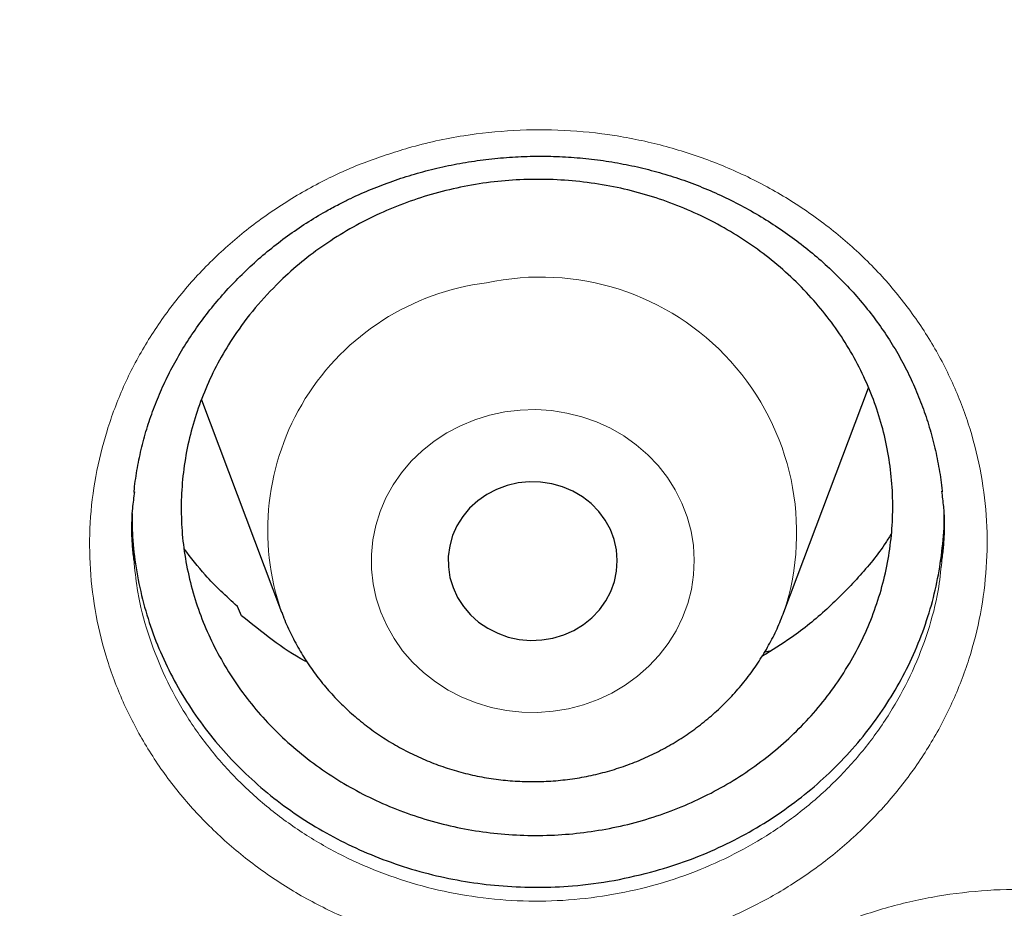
# Model space of a CAD drawing. Header units: millimetres. Extents: x 8 to 976, y 12 to 975.
# Tile 65 of 256: x 368.33 to 372.99, y 805.8 to 810.01. Entities that reach past the tile are written whole.
import ezdxf

# ---------------------------------------------------------------- set-up
doc = ezdxf.new("R2010")
doc.units = ezdxf.units.MM

msp = doc.modelspace()

# ---------------------------------------------------------------- linework, layer by layer
at = {"color": 7, "linetype": 'Continuous', "lineweight": 30}
for p, q in [((371.9483, 807.2034), (372.3475, 808.2646)), ((369.194, 808.2084), (369.5721, 807.2034)), ((369.383, 807.1865), (369.3634, 807.23)), ((371.8574, 807.0155), (371.8897, 807.0223))]:
    msp.add_line(p, q, dxfattribs=at)
at = {"color": 252, "linetype": 'Continuous', "lineweight": 0, "flags": 128}
msp.add_lwpolyline([(370.6276, 808.1505), (370.5556, 808.1352), (370.4856, 808.1134), (370.4181, 808.0854), (370.3538, 808.0515), (370.2933, 808.0118), (370.2372, 807.9669), (370.1859, 807.9171), (370.14, 807.8629), (370.0999, 807.8048), (370.066, 807.7433), (370.0385, 807.6791), (370.0178, 807.6126), (370.004, 807.5446), (369.9973, 807.4757), (369.9977, 807.4064), (370.0052, 807.3376), (370.0197, 807.2697), (370.0412, 807.2035), (370.0694, 807.1395), (370.1041, 807.0784), (370.1448, 807.0207), (370.1913, 806.9669), (370.2432, 806.9176), (370.2998, 806.8733), (370.3608, 806.8343), (370.4254, 806.801), (370.4933, 806.7736), (370.5636, 806.7526), (370.6357, 806.738), (370.709, 806.7301), (370.7828, 806.7288), (370.8563, 806.7341), (370.929, 806.7462), (371.0001, 806.7647), (371.0689, 806.7896), (371.1349, 806.8206), (371.1974, 806.8575), (371.2558, 806.8998), (371.3095, 806.9472), (371.3582, 806.9993), (371.4012, 807.0555), (371.4383, 807.1154), (371.469, 807.1783), (371.4931, 807.2437), (371.5104, 807.311), (371.5207, 807.3796), (371.5238, 807.4487), (371.5199, 807.5179), (371.5088, 807.5863), (371.4908, 807.6535), (371.4659, 807.7186), (371.4345, 807.7812), (371.3967, 807.8407), (371.353, 807.8965), (371.3038, 807.9481), (371.2495, 807.995), (371.1906, 808.0367), (371.1277, 808.0729), (371.0614, 808.1033), (370.9923, 808.1275), (370.921, 808.1453), (370.8482, 808.1566), (370.7746, 808.1612), (370.7008, 808.1592), (370.6276, 808.1505)], dxfattribs=at)
at = {"color": 7, "linetype": 'Continuous', "lineweight": 30, "flags": 128}
msp.add_lwpolyline([(370.6907, 807.8145), (370.6389, 807.8025), (370.5891, 807.7841), (370.5425, 807.7597), (370.4997, 807.7297), (370.4616, 807.6945), (370.4288, 807.655), (370.4019, 807.6117), (370.3814, 807.5654), (370.3676, 807.5169), (370.3609, 807.4672), (370.3613, 807.417), (370.3688, 807.3674), (370.3833, 807.3192), (370.4045, 807.2732), (370.4321, 807.2302), (370.4655, 807.1911), (370.5042, 807.1565), (370.5475, 807.1271), (370.5945, 807.1033), (370.6445, 807.0856), (370.6966, 807.0744), (370.7498, 807.0697), (370.8032, 807.0718), (370.8558, 807.0805), (370.9067, 807.0957), (370.955, 807.1171), (370.9999, 807.1444), (371.0404, 807.1771), (371.076, 807.2145), (371.1059, 807.2561), (371.1296, 807.301), (371.1468, 807.3484), (371.157, 807.3976), (371.1602, 807.4477), (371.1562, 807.4977), (371.1452, 807.5467), (371.1273, 807.594), (371.1028, 807.6385), (371.0723, 807.6797), (371.0361, 807.7166), (370.9951, 807.7487), (370.9498, 807.7753), (370.9012, 807.7961), (370.85, 807.8106), (370.7973, 807.8186), (370.7439, 807.8199), (370.6907, 807.8145)], dxfattribs=at)
at = {"color": 252, "linetype": 'Continuous', "lineweight": 0}
for centre, radius, start, end in [((370.7987, 807.5792), 1.2094, 341.9171, 102.2825), ((370.6861, 807.5906), 1.1793, 97.0453, 199.2168)]:
    msp.add_arc(centre, radius, start, end, dxfattribs=at)
for points, knots in [([(368.442, 852.2785), (367.9454, 852.2726), (366.9523, 852.2607), (365.4654, 852.1651), (363.9843, 852.0126), (362.5119, 851.798), (361.0596, 851.5248), (359.63, 851.1944), (358.2254, 850.8088), (356.8399, 850.3666), (355.4678, 849.8656), (354.1121, 849.3058), (352.776, 848.6868), (351.4703, 848.0133), (350.1973, 847.2866), (348.967, 846.5127), (347.781, 845.6942), (346.6407, 844.8336), (345.541, 843.9276), (344.4776, 842.9722), (343.4535, 841.9682), (342.4717, 840.9166), (341.54, 839.8256), (340.6604, 838.6972), (339.8394, 837.5405), (339.0775, 836.3585), (338.375, 835.154), (337.7285, 833.9221), (337.1359, 832.6577), (336.5993, 831.3624), (336.121, 830.0383), (335.7053, 828.6958), (335.3529, 827.3375), (335.0662, 825.9741), (334.8444, 824.6085), (334.6867, 823.2435), (334.5919, 821.8733), (334.5601, 820.4923), (334.5927, 819.103), (334.691, 817.708), (334.8545, 816.3185), (335.083, 814.937), (335.3742, 813.5744), (335.7263, 812.2332), (336.1374, 810.9154), (336.6087, 809.6156), (337.1426, 808.3282), (337.7394, 807.0564), (338.3992, 805.8028), (339.117, 804.5778), (339.8916, 803.3835), (340.7165, 802.2292), (341.5889, 801.1165), (342.5062, 800.0466), (343.4718, 799.0149), (344.4902, 798.0173), (345.5603, 797.0565), (346.6812, 796.1353), (347.8441, 795.2612), (349.0468, 794.4359), (350.2797, 793.6657), (351.5396, 792.9509), (352.8234, 792.2918), (354.1364, 791.6853), (355.4842, 791.1293), (356.8648, 790.6258), (358.276, 790.1771), (359.707, 789.7871), (361.1548, 789.4565), (362.608, 789.1875), (364.0635, 788.9795), (365.5185, 788.8315), (366.9789, 788.7426), (368.4509, 788.7127), (369.9317, 788.7433), (371.4186, 788.8354), (372.8997, 788.9889), (374.3721, 789.2032), (375.8245, 789.4765), (377.2541, 789.8069), (378.6586, 790.1925), (380.0441, 790.6347), (381.4162, 791.1356), (382.7719, 791.6955), (384.108, 792.3145), (385.4138, 792.988), (386.6867, 793.7147), (387.917, 794.4886), (389.103, 795.3071), (390.2434, 796.1677), (391.343, 797.0736), (392.4064, 798.0291), (393.4305, 799.0331), (394.4124, 800.0847), (395.344, 801.1757), (396.2237, 802.3041), (397.0447, 803.4608), (397.8065, 804.6428), (398.509, 805.8473), (399.1555, 807.0791), (399.7481, 808.3436), (400.2848, 809.6389), (400.763, 810.9629), (401.1787, 812.3054), (401.5311, 813.6638), (401.8178, 815.0272), (402.0396, 816.3928), (402.1973, 817.7578), (402.2921, 819.1279), (402.3239, 820.509), (402.2913, 821.8983), (402.1931, 823.2933), (402.0295, 824.6828), (401.8011, 826.0643), (401.5098, 827.4268), (401.1577, 828.7681), (400.7466, 830.0858), (400.2753, 831.3857), (399.7414, 832.673), (399.1446, 833.9449), (398.4848, 835.1984), (397.767, 836.4235), (396.9924, 837.6178), (396.1675, 838.772), (395.2951, 839.8848), (394.3778, 840.9546), (393.4122, 841.9863), (392.3938, 842.984), (391.3237, 843.9448), (390.2028, 844.866), (389.0399, 845.7401), (387.8372, 846.5653), (386.6043, 847.3356), (385.3444, 848.0504), (384.0606, 848.7095), (382.7476, 849.316), (381.3998, 849.872), (380.0192, 850.3755), (378.608, 850.8241), (377.177, 851.2142), (375.7292, 851.5448), (374.276, 851.8137), (372.8205, 852.022), (371.3655, 852.1691), (369.9051, 852.2614), (368.9297, 852.2728), (368.442, 852.2785)], [0, 0, 0, 0, 0.007, 0.014, 0.021, 0.028, 0.035, 0.041875, 0.04875, 0.055625, 0.0625, 0.0695, 0.0765, 0.0835, 0.0905, 0.0975, 0.104375, 0.11125, 0.118125, 0.125, 0.132, 0.139, 0.146, 0.153, 0.16, 0.166875, 0.17375, 0.180625, 0.1875, 0.1945, 0.2015, 0.2085, 0.2155, 0.2225, 0.229375, 0.23625, 0.243125, 0.25, 0.257, 0.264, 0.271, 0.278, 0.285, 0.291875, 0.29875, 0.305625, 0.3125, 0.3195, 0.3265, 0.3335, 0.3405, 0.3475, 0.354375, 0.36125, 0.368125, 0.375, 0.382, 0.389, 0.396, 0.403, 0.41, 0.416875, 0.42375, 0.430625, 0.4375, 0.4445, 0.4515, 0.4585, 0.4655, 0.4725, 0.479375, 0.48625, 0.493125, 0.5, 0.507, 0.514, 0.521, 0.528, 0.535, 0.541875, 0.54875, 0.555625, 0.5625, 0.5695, 0.5765, 0.5835, 0.5905, 0.5975, 0.604375, 0.61125, 0.618125, 0.625, 0.632, 0.639, 0.646, 0.653, 0.66, 0.666875, 0.67375, 0.680625, 0.6875, 0.6945, 0.7015, 0.7085, 0.7155, 0.7225, 0.729375, 0.73625, 0.743125, 0.75, 0.757, 0.764, 0.771, 0.778, 0.785, 0.791875, 0.79875, 0.805625, 0.8125, 0.8195, 0.8265, 0.8335, 0.8405, 0.8475, 0.854375, 0.86125, 0.868125, 0.875, 0.882, 0.889, 0.896, 0.903, 0.91, 0.916875, 0.92375, 0.930625, 0.9375, 0.9445, 0.9515, 0.9585, 0.9655, 0.9725, 0.979375, 0.98625, 0.993125, 1, 1, 1, 1]), ([(370.1727, 809.3998), (370.2158, 809.4112), (370.302, 809.4338), (370.4677, 809.4645), (370.6705, 809.4859), (370.909, 809.4863), (371.1461, 809.4623), (371.3786, 809.4133), (371.6038, 809.341), (371.819, 809.246), (372.021, 809.1286), (372.2078, 808.9911), (372.3767, 808.8354), (372.525, 808.6627), (372.6516, 808.476), (372.7548, 808.2774), (372.8326, 808.0691), (372.8849, 807.854), (372.9109, 807.6348), (372.9095, 807.4143), (372.8816, 807.1953), (372.8275, 806.9802), (372.7469, 806.7722), (372.6418, 806.5735), (372.5134, 806.387), (372.3629, 806.2154), (372.1932, 806.0602), (372.009, 805.9257), (371.8136, 805.8133), (371.6068, 805.72), (371.3859, 805.6471), (371.1535, 805.5963), (370.9166, 805.5696), (370.6781, 805.5681), (370.441, 805.5909), (370.208, 805.6379), (369.9823, 805.7092), (369.7666, 805.8032), (369.5636, 805.9188), (369.3764, 806.0551), (369.2068, 806.2098), (369.0568, 806.3809), (368.929, 806.567), (368.8245, 806.7651), (368.7445, 806.9728), (368.6911, 807.1875), (368.6637, 807.4063), (368.6627, 807.6269), (368.6893, 807.8466), (368.7425, 808.0624), (368.8211, 808.2714), (368.925, 808.4706), (369.0523, 808.6578), (369.2011, 808.8308), (369.3703, 808.9868), (369.557, 809.1246), (369.755, 809.2397), (369.9605, 809.3335), (370.102, 809.3777), (370.1727, 809.3998)], [0, 0, 0, 0, 0.0100748, 0.0201497, 0.037989, 0.0558843, 0.073722, 0.0915693, 0.1094723, 0.1273179, 0.145218, 0.1631741, 0.1810735, 0.1989576, 0.2168991, 0.2347827, 0.2526714, 0.2706168, 0.2885048, 0.3063881, 0.3243277, 0.3422095, 0.3601138, 0.3780738, 0.395977, 0.4138303, 0.4317383, 0.4495887, 0.4664913, 0.4833942, 0.501235, 0.5191331, 0.5369746, 0.5548095, 0.572701, 0.590536, 0.6083992, 0.6263196, 0.6441832, 0.6620503, 0.6799748, 0.6978426, 0.7157357, 0.7336867, 0.7515807, 0.7694542, 0.7873835, 0.8052573, 0.823193, 0.8411875, 0.8591253, 0.8770173, 0.8949674, 0.9128608, 0.9307076, 0.9486126, 0.9664605, 0.9832301, 1, 1, 1, 1]), ([(368.8754, 807.4327), (368.8801, 807.3875), (368.8917, 807.2765), (368.9373, 807.1033), (369.009, 806.9156), (369.1038, 806.7367), (369.2193, 806.5686), (369.3551, 806.414), (369.5086, 806.2743), (369.6781, 806.1512), (369.8618, 806.0469), (370.057, 805.962), (370.2613, 805.8976), (370.4721, 805.8552), (370.6868, 805.8346), (370.9027, 805.8361), (371.1171, 805.8603), (371.3274, 805.9061), (371.5274, 805.9721), (371.7146, 806.0565), (371.8915, 806.1582), (372.0583, 806.2797), (372.2119, 806.4201), (372.3481, 806.5752), (372.4642, 806.7437), (372.5595, 806.9231), (372.6317, 807.1112), (372.6779, 807.2848), (372.6897, 807.3961), (372.6945, 807.4414)], [0, 0, 0, 0, 0.026074, 0.064141, 0.102234, 0.140455, 0.178551, 0.216597, 0.254764, 0.292809, 0.330843, 0.368996, 0.407028, 0.445, 0.483093, 0.521064, 0.559045, 0.597145, 0.635124, 0.671138, 0.707151, 0.745155, 0.783283, 0.821291, 0.859404, 0.89764, 0.935756, 0.973834, 1, 1, 1, 1]), ([(371.1755, 804.846), (371.1959, 804.88), (371.2367, 804.948), (371.3265, 805.0742), (371.4503, 805.2206), (371.6172, 805.378), (371.8021, 805.5175), (372.003, 805.6368), (372.2169, 805.7351), (372.4414, 805.8112), (372.6739, 805.8631), (372.9113, 805.8912), (373.1503, 805.8948), (373.3879, 805.8733), (373.6211, 805.8278), (373.8472, 805.7587), (374.0631, 805.6663), (374.2662, 805.5525), (374.4543, 805.4185), (374.6241, 805.2656), (374.7744, 805.0963), (374.9033, 804.9125), (375.0083, 804.716), (375.0887, 804.5099), (375.1436, 804.2967), (375.1714, 804.0793), (375.1731, 803.8603), (375.1484, 803.6462), (375.0988, 803.4398), (375.0262, 803.239), (374.928, 803.0431), (374.8046, 802.855), (374.6593, 802.6806), (374.4933, 802.5224), (374.3093, 802.382), (374.1096, 802.2609), (373.8961, 802.1616), (373.6721, 802.0846), (373.4403, 802.0308), (373.2035, 802.0016), (372.9649, 801.9968), (372.7272, 802.0161), (372.4937, 802.0605), (372.267, 802.1283), (372.0502, 802.2188), (371.8464, 802.3317), (371.6577, 802.4645), (371.486, 802.6159), (371.3343, 802.7848), (371.2043, 802.9685), (371.0972, 803.1643), (371.0154, 803.3701), (370.9593, 803.583), (370.9292, 803.8003), (370.9267, 804.0193), (370.9505, 804.2374), (371.0004, 804.4497), (371.0736, 804.6544), (371.1416, 804.7821), (371.1755, 804.846)], [0, 0, 0, 0, 0.0094972, 0.0189947, 0.0368479, 0.0547567, 0.0726077, 0.09046, 0.1083676, 0.1262177, 0.1441085, 0.162056, 0.1799461, 0.1978083, 0.2157271, 0.2335893, 0.2514576, 0.2693832, 0.2872509, 0.3051217, 0.3230482, 0.3409188, 0.3588226, 0.3767844, 0.3946879, 0.4125556, 0.4304776, 0.4483417, 0.4652752, 0.4822096, 0.5000645, 0.5179762, 0.5358314, 0.5536797, 0.571584, 0.5894324, 0.6072947, 0.6252142, 0.6430769, 0.6609306, 0.6788409, 0.6966946, 0.7145673, 0.7324966, 0.7503693, 0.7682264, 0.7861408, 0.8039989, 0.821925, 0.8399094, 0.857837, 0.8757333, 0.8936866, 0.9115832, 0.9294491, 0.9473711, 0.9652375, 0.982619, 1, 1, 1, 1])]:
    msp.add_open_spline(points, degree=3, knots=knots, dxfattribs=at)
at = {"color": 7, "linetype": 'Continuous', "lineweight": 30}
for points, knots in [([(333.5907, 823.1848), (333.5882, 823.1495), (333.5827, 823.0726), (333.5751, 822.9555), (333.5672, 822.8291), (333.559, 822.6957), (333.5508, 822.5493), (333.5426, 822.3907), (333.5348, 822.2205), (333.5269, 822.0266), (333.5196, 821.8075), (333.5132, 821.5618), (333.5086, 821.2999), (333.5062, 821.0217), (333.5064, 820.7273), (333.5096, 820.4167), (333.5165, 820.09), (333.5265, 819.7732), (333.5392, 819.4715), (333.5533, 819.1964), (333.5691, 818.934), (333.5857, 818.6903), (333.6028, 818.4656), (333.6198, 818.2603), (333.6363, 818.0758), (333.6518, 817.9121), (333.6661, 817.7698), (333.6787, 817.6488), (333.6895, 817.5487), (333.6984, 817.4686), (333.7048, 817.4121), (333.7091, 817.3744), (333.7125, 817.345), (333.7166, 817.3098), (333.722, 817.2637), (333.7288, 817.2076), (333.7386, 817.1269), (333.7522, 817.0176), (333.7705, 816.8753), (333.792, 816.715), (333.8166, 816.5387), (333.8436, 816.3533), (333.8725, 816.1625), (333.9027, 815.972), (333.9339, 815.7821), (333.9662, 815.593), (334.0189, 815.2956), (334.0953, 814.8916), (334.1965, 814.4007), (334.3014, 813.9291), (334.4101, 813.4726), (334.5279, 813.0091), (334.6362, 812.6088), (334.7313, 812.2732), (334.8103, 812.0039), (334.8924, 811.7329), (334.9693, 811.4872), (335.0371, 811.2761), (335.0922, 811.1081), (335.1398, 810.9657), (335.1776, 810.8542), (335.2062, 810.7703), (335.227, 810.7103), (335.2456, 810.6564), (335.2661, 810.5977), (335.2918, 810.5246), (335.3234, 810.4353), (335.361, 810.3302), (335.4049, 810.2092), (335.4587, 810.0625), (335.5237, 809.8883), (335.6013, 809.6847), (335.689, 809.4593), (335.7856, 809.2169), (335.8876, 808.9672), (335.9911, 808.7198), (336.1209, 808.4169), (336.2767, 808.0644), (336.4585, 807.6687), (336.6293, 807.3094), (336.7886, 806.9847), (336.9357, 806.6924), (337.0769, 806.4188), (337.2115, 806.1638), (337.3392, 805.927), (337.5402, 805.5611), (337.8245, 805.0619), (338.1061, 804.5927), (338.2945, 804.2883), (338.3832, 804.1467), (338.4728, 804.0053), (338.5632, 803.8641), (338.6545, 803.7232), (338.7447, 803.5855), (338.8268, 803.4615), (338.8965, 803.3572), (338.9515, 803.2756), (338.9945, 803.2121), (339.027, 803.1642), (339.0563, 803.1214), (339.0897, 803.0726), (339.1351, 803.0065), (339.1939, 802.9215), (339.267, 802.8166), (339.3533, 802.6938), (339.4532, 802.5533), (339.5594, 802.4054), (339.671, 802.2521), (339.7864, 802.0952), (339.9122, 801.9266), (340.0483, 801.7464), (340.1944, 801.556), (340.4146, 801.2733), (340.704, 800.9112), (341.0493, 800.4941), (341.3759, 800.1118), (341.6834, 799.762), (341.9822, 799.4314), (342.2716, 799.1194), (342.5495, 798.8272), (342.8154, 798.5541), (343.0687, 798.2996), (343.3108, 798.0613), (343.5557, 797.825), (343.8066, 797.5878), (344.07, 797.344), (344.3376, 797.1016), (344.6125, 796.8579), (344.8949, 796.613), (345.1638, 796.3849), (345.418, 796.1737), (345.6561, 795.9794), (345.8992, 795.7846), (346.1472, 795.5896), (346.3987, 795.3956), (346.6198, 795.2282), (346.8036, 795.0911), (346.9447, 794.9872), (347.0708, 794.8951), (347.1818, 794.8148), (347.2722, 794.7498), (347.3439, 794.6987), (347.3966, 794.6612), (347.4371, 794.6326), (347.4718, 794.608), (347.5147, 794.5778), (347.5752, 794.5353), (347.6561, 794.4788), (347.7548, 794.4104), (347.8713, 794.3302), (348.0058, 794.2385), (348.1585, 794.1355), (348.4604, 793.9343), (348.9127, 793.6411), (349.5184, 793.2655), (350.1434, 792.8952), (350.7877, 792.5312), (351.4475, 792.1764), (352.1226, 791.8316), (352.8117, 791.4979), (353.5127, 791.1769), (354.2549, 790.8562), (355.0325, 790.5413), (355.8444, 790.2353), (356.652, 789.9528), (357.4546, 789.6931), (358.2467, 789.4566), (359.0275, 789.2424), (359.7977, 789.049), (360.5653, 788.8736), (361.3689, 788.7078), (362.2115, 788.5537), (363.0932, 788.4142), (363.9784, 788.2958), (364.8665, 788.1987), (365.7569, 788.123), (366.649, 788.0687), (367.5424, 788.036), (368.4364, 788.025), (369.3303, 788.0357), (370.2237, 788.0682), (371.1159, 788.1222), (372.0063, 788.1976), (372.8945, 788.2945), (373.7807, 788.4127), (374.6656, 788.5524), (375.5189, 788.7084), (376.3407, 788.8782), (377.1307, 789.0595), (377.919, 789.2588), (378.7051, 789.4761), (379.4837, 789.7102), (380.2563, 789.9614), (381.0268, 790.231), (381.8032, 790.5227), (382.5328, 790.8165), (383.2147, 791.1083), (383.8484, 791.3939), (384.4852, 791.6961), (385.0211, 791.9635), (385.457, 792.1894), (385.7931, 792.3682), (386.1296, 792.5518), (386.4663, 792.7402), (386.7986, 792.9309), (387.1199, 793.12), (387.424, 793.3031), (387.7089, 793.4785), (387.9748, 793.6456), (388.2222, 793.804), (388.4511, 793.9533), (388.6416, 794.0794), (388.797, 794.1837), (388.921, 794.2677), (389.0371, 794.3469), (389.1452, 794.4215), (389.2448, 794.4906), (389.3323, 794.5518), (389.4016, 794.6005), (389.4535, 794.6372), (389.4978, 794.6686), (389.5475, 794.704), (389.6089, 794.7478), (389.6803, 794.7991), (389.7772, 794.869), (389.9013, 794.9592), (390.0554, 795.0726), (390.23, 795.2026), (390.4254, 795.3501), (390.6422, 795.5163), (390.876, 795.6986), (391.1265, 795.8976), (391.3769, 796.1005), (391.6254, 796.3058), (391.8672, 796.5092), (392.1113, 796.7185), (392.3527, 796.9296), (392.5895, 797.1405), (392.9244, 797.4445), (393.3493, 797.8424), (393.8446, 798.3264), (394.3074, 798.7973), (394.7397, 799.2542), (395.152, 799.7065), (395.5451, 800.1536), (395.9201, 800.5956), (396.2807, 801.0358), (396.6742, 801.533), (397.0994, 802.093), (397.5518, 802.7188), (397.9888, 803.354), (398.3888, 803.9657), (398.7546, 804.5525), (399.0902, 805.1157), (399.4178, 805.6919), (399.7387, 806.2844), (400.0524, 806.8942), (400.2997, 807.4017), (400.4862, 807.8005), (400.616, 808.0853), (400.7439, 808.3734), (400.8698, 808.665), (400.9927, 808.9577), (401.107, 809.2379), (401.2097, 809.4967), (401.2992, 809.7274), (401.378, 809.9353), (401.4466, 810.1201), (401.4986, 810.2627), (401.5366, 810.3682), (401.5629, 810.4418), (401.5863, 810.5079), (401.6071, 810.5669), (401.6254, 810.6191), (401.6422, 810.6675), (401.6602, 810.7193), (401.6823, 810.7836), (401.7105, 810.8661), (401.7449, 810.9677), (401.785, 811.0877), (401.8305, 811.226), (401.8812, 811.3827), (401.9846, 811.708), (402.1312, 812.1921), (402.3085, 812.8258), (402.4555, 813.3963), (402.5771, 813.9055), (402.6784, 814.3589), (402.7728, 814.8129), (402.843, 815.1774), (402.8927, 815.4513), (402.9247, 815.6331), (402.9557, 815.8157), (402.9856, 815.9989), (403.0146, 816.1828), (403.0424, 816.3667), (403.0683, 816.5454), (403.0919, 816.7141), (403.1124, 816.8668), (403.1299, 817.0023), (403.1444, 817.1185), (403.1562, 817.2154), (403.165, 817.2889), (403.171, 817.3402), (403.1754, 817.3785), (403.18, 817.4186), (403.1858, 817.4703), (403.193, 817.5355), (403.2028, 817.6256), (403.2153, 817.7444), (403.2306, 817.8956), (403.2473, 818.071), (403.2652, 818.2709), (403.2821, 818.4767), (403.2979, 818.6853), (403.3122, 818.8938), (403.3261, 819.1173), (403.339, 819.3536), (403.3524, 819.6438), (403.3645, 819.9764), (403.3733, 820.3423), (403.3775, 820.6884), (403.378, 821.0148), (403.3752, 821.3214), (403.3698, 821.6083), (403.3627, 821.8653), (403.3545, 822.0942), (403.3459, 822.2965), (403.3368, 822.4835), (403.3274, 822.6552), (403.3181, 822.8096), (403.3093, 822.9494), (403.3013, 823.0726), (403.2958, 823.1495), (403.2933, 823.1848)], [0, 0, 0, 0, 0.0009265, 0.0020153, 0.0031174, 0.0043621, 0.0057274, 0.0072008, 0.0087824, 0.0104719, 0.012602, 0.0148824, 0.0173128, 0.0198934, 0.0226243, 0.0255053, 0.0285362, 0.0317174, 0.0343222, 0.0369399, 0.0393797, 0.0416333, 0.0437365, 0.0456467, 0.0473639, 0.0488881, 0.0502193, 0.0513387, 0.052272, 0.053019, 0.0535799, 0.0538504, 0.0540754, 0.0544002, 0.0548373, 0.0553629, 0.0559711, 0.0570941, 0.0584214, 0.059953, 0.0615834, 0.0633624, 0.0651515, 0.0669351, 0.0687133, 0.0704859, 0.0722532, 0.077085, 0.0818755, 0.0861274, 0.0904466, 0.094855, 0.0993527, 0.1019104, 0.1044962, 0.1071098, 0.1097355, 0.1116079, 0.113235, 0.1146171, 0.1157541, 0.1164872, 0.1170635, 0.1175078, 0.1180599, 0.1187797, 0.1196483, 0.1206749, 0.1218595, 0.1232023, 0.1249869, 0.126991, 0.1292143, 0.131657, 0.1341868, 0.1366497, 0.1390459, 0.1432653, 0.1472597, 0.1510293, 0.1542052, 0.1572019, 0.1600193, 0.1626578, 0.165117, 0.1674012, 0.1741097, 0.1808608, 0.1823823, 0.183906, 0.1854317, 0.1869596, 0.1884897, 0.190022, 0.191458, 0.1925529, 0.1934491, 0.1941466, 0.1946454, 0.1950304, 0.1955623, 0.1962602, 0.1972212, 0.1983844, 0.1997499, 0.2013177, 0.2030878, 0.2047173, 0.2064873, 0.2083976, 0.2104486, 0.2126399, 0.2149324, 0.2202022, 0.225249, 0.2296435, 0.2338538, 0.2378798, 0.2417217, 0.2453793, 0.2487924, 0.2520279, 0.2550857, 0.2579661, 0.2612152, 0.2644013, 0.2676431, 0.270941, 0.2742946, 0.2777042, 0.2804224, 0.2831752, 0.2859624, 0.2887842, 0.2916405, 0.2944835, 0.2962188, 0.2977831, 0.2991766, 0.3003994, 0.3014513, 0.302158, 0.3027561, 0.3031811, 0.3034857, 0.3038939, 0.3045841, 0.3054644, 0.3065349, 0.3077957, 0.3092466, 0.3108877, 0.3127189, 0.3189409, 0.3252774, 0.3317279, 0.3382924, 0.3449709, 0.3516409, 0.358421, 0.3652789, 0.3720702, 0.3798228, 0.3874625, 0.3949893, 0.4024031, 0.4097041, 0.4167651, 0.4237174, 0.4305937, 0.4374673, 0.445278, 0.4530885, 0.4608989, 0.4687091, 0.4765191, 0.484329, 0.492139, 0.4999491, 0.5077592, 0.5155692, 0.5233791, 0.5311891, 0.5389993, 0.5468107, 0.5546458, 0.5625139, 0.5695915, 0.5766955, 0.5838259, 0.5909825, 0.5981656, 0.6052461, 0.6124054, 0.619708, 0.6271539, 0.6332004, 0.6393382, 0.6455674, 0.6518881, 0.6552355, 0.6586079, 0.6620055, 0.6654281, 0.6688726, 0.6722061, 0.6753597, 0.6783332, 0.6811266, 0.6837399, 0.6861731, 0.6884262, 0.6898422, 0.6911765, 0.692429, 0.6935999, 0.6946891, 0.6956708, 0.6964567, 0.6969554, 0.6973713, 0.69791, 0.6985897, 0.699389, 0.7002639, 0.7017888, 0.7034971, 0.7053888, 0.7076192, 0.71006, 0.7127115, 0.7155736, 0.7186462, 0.7213676, 0.7242342, 0.7271406, 0.7300172, 0.732864, 0.7356811, 0.7422038, 0.7485608, 0.7543803, 0.7600537, 0.7655814, 0.770963, 0.7761988, 0.7813169, 0.7864235, 0.7934424, 0.8004583, 0.8074712, 0.814481, 0.8204264, 0.8263792, 0.8324266, 0.83859, 0.8448692, 0.8512645, 0.8541151, 0.8569883, 0.859884, 0.8628021, 0.8657425, 0.868642, 0.8711514, 0.8734293, 0.8754757, 0.8772902, 0.8788731, 0.8796676, 0.8803876, 0.8810332, 0.8816046, 0.8821122, 0.8825623, 0.8830175, 0.883627, 0.884438, 0.8854254, 0.8865894, 0.8879297, 0.8894465, 0.891139, 0.8973602, 0.9034228, 0.9093267, 0.9136504, 0.9179034, 0.9221769, 0.9264834, 0.9281842, 0.9298902, 0.9316011, 0.9333171, 0.9350383, 0.9367645, 0.9384775, 0.9400471, 0.9414914, 0.9427553, 0.9438392, 0.9447429, 0.9454653, 0.9458958, 0.9461788, 0.9465358, 0.9470179, 0.9476253, 0.9483578, 0.9495394, 0.9509471, 0.9525809, 0.9544408, 0.9565268, 0.9583244, 0.9602615, 0.9623382, 0.9645545, 0.9668446, 0.9704216, 0.9738153, 0.977026, 0.9800537, 0.9828983, 0.9855597, 0.988038, 0.9900562, 0.9919342, 0.993672, 0.9952697, 0.9967184, 0.9979847, 0.9990735, 1, 1, 1, 1]), ([(336.0938, 817.6268), (336.1073, 817.4992), (336.136, 817.2295), (336.1875, 816.8185), (336.2467, 816.3939), (336.3123, 815.97), (336.3843, 815.5471), (336.4625, 815.1252), (336.5471, 814.7044), (336.638, 814.2847), (336.7351, 813.8662), (336.8385, 813.4491), (336.9481, 813.0333), (337.0639, 812.6191), (337.1859, 812.2064), (337.314, 811.7954), (337.4483, 811.3861), (337.5887, 810.9786), (337.7352, 810.573), (337.8877, 810.1693), (338.0463, 809.7677), (338.2108, 809.3683), (338.3814, 808.971), (338.5578, 808.5761), (338.7401, 808.1835), (338.9283, 807.7933), (339.1223, 807.4056), (339.3221, 807.0206), (339.5276, 806.6382), (339.7388, 806.2586), (339.9557, 805.8817), (340.1782, 805.5078), (340.4063, 805.1369), (340.6399, 804.7689), (340.8789, 804.4042), (341.1234, 804.0425), (341.3733, 803.6842), (341.6286, 803.3291), (341.8891, 802.9775), (342.1548, 802.6293), (342.4258, 802.2847), (342.7018, 801.9437), (342.983, 801.6063), (343.2691, 801.2727), (343.5602, 800.9429), (343.8563, 800.6169), (344.1572, 800.2949), (344.4628, 799.9769), (344.7732, 799.6629), (345.0883, 799.3531), (345.4079, 799.0474), (345.7321, 798.746), (346.0608, 798.4489), (346.3939, 798.1561), (346.7313, 797.8678), (347.0731, 797.5839), (347.419, 797.3046), (347.7691, 797.0299), (348.1232, 796.7598), (348.4814, 796.4943), (348.8435, 796.2337), (349.2095, 795.9778), (349.5792, 795.7268), (349.9527, 795.4807), (350.3298, 795.2395), (350.7105, 795.0033), (351.0947, 794.7721), (351.4823, 794.5461), (351.8732, 794.3252), (352.2675, 794.1094), (352.6649, 793.8988), (353.0654, 793.6936), (353.4689, 793.4936), (353.8755, 793.2989), (354.2848, 793.1097), (354.697, 792.9258), (355.1119, 792.7474), (355.5294, 792.5745), (355.9494, 792.4071), (356.372, 792.2452), (356.7968, 792.0889), (357.224, 791.9383), (357.6534, 791.7933), (358.085, 791.6539), (358.5185, 791.5203), (358.9541, 791.3924), (359.3915, 791.2702), (359.8307, 791.1539), (360.2715, 791.0433), (360.714, 790.9385), (361.1581, 790.8396), (361.6035, 790.7465), (362.0503, 790.6593), (362.4984, 790.5781), (362.9476, 790.5027), (363.3979, 790.4333), (363.8493, 790.3697), (364.3015, 790.3122), (364.7545, 790.2606), (365.2083, 790.215), (365.6627, 790.1754), (366.1176, 790.1418), (366.573, 790.1141), (367.0288, 790.0925), (367.4849, 790.0769), (367.9411, 790.0673), (368.3974, 790.0637), (368.8538, 790.0661), (369.3101, 790.0745), (369.7662, 790.089), (370.222, 790.1094), (370.6775, 790.1359), (371.1325, 790.1683), (371.5871, 790.2068), (372.041, 790.2513), (372.4941, 790.3017), (372.9465, 790.3581), (373.398, 790.4204), (373.8486, 790.4887), (374.298, 790.5629), (374.7463, 790.643), (375.1934, 790.7291), (375.6391, 790.821), (376.0834, 790.9187), (376.5262, 791.0224), (376.9674, 791.1318), (377.407, 791.2471), (377.8447, 791.3681), (378.2806, 791.4949), (378.7146, 791.6274), (379.1465, 791.7656), (379.5764, 791.9096), (380.004, 792.0591), (380.4294, 792.2143), (380.8524, 792.3751), (381.2729, 792.5414), (381.6909, 792.7132), (382.1063, 792.8906), (382.519, 793.0734), (382.929, 793.2616), (383.336, 793.4552), (383.7402, 793.6542), (384.1413, 793.8584), (384.5393, 794.068), (384.9342, 794.2827), (385.3258, 794.5026), (385.7141, 794.7277), (386.0989, 794.9579), (386.4803, 795.1931), (386.8582, 795.4333), (387.2324, 795.6785), (387.6028, 795.9285), (387.9696, 796.1835), (388.3324, 796.4432), (388.6914, 796.7077), (389.0463, 796.9769), (389.3972, 797.2508), (389.744, 797.5292), (390.0865, 797.8122), (390.4248, 798.0997), (390.7588, 798.3916), (391.0883, 798.6879), (391.4134, 798.9885), (391.734, 799.2933), (392.0499, 799.6024), (392.3612, 799.9155), (392.6678, 800.2328), (392.9696, 800.554), (393.2666, 800.8792), (393.5587, 801.2083), (393.8458, 801.5412), (394.128, 801.8779), (394.405, 802.2182), (394.677, 802.5621), (394.9438, 802.9096), (395.2053, 803.2606), (395.4616, 803.615), (395.7125, 803.9727), (395.9581, 804.3337), (396.1982, 804.6979), (396.4329, 805.0653), (396.662, 805.4356), (396.8856, 805.809), (397.1036, 806.1853), (397.3159, 806.5644), (397.5225, 806.9463), (397.7234, 807.3308), (397.9186, 807.718), (398.1079, 808.1077), (398.2913, 808.4998), (398.4689, 808.8943), (398.6406, 809.2912), (398.8063, 809.6902), (398.966, 810.0914), (399.1197, 810.4947), (399.2674, 810.8999), (399.409, 811.307), (399.5445, 811.716), (399.6738, 812.1267), (399.797, 812.5391), (399.914, 812.9531), (400.0248, 813.3685), (400.1294, 813.7854), (400.2277, 814.2036), (400.3198, 814.6231), (400.4056, 815.0437), (400.4851, 815.4654), (400.5583, 815.8882), (400.6251, 816.3118), (400.6857, 816.7363), (400.7394, 817.1616), (400.7763, 817.4804), (400.7933, 817.6577), (400.7967, 817.6927)], [0, 0, 0, 0, 0.004275, 0.009032, 0.013789, 0.018546, 0.023303, 0.02806, 0.032817, 0.037574, 0.042332, 0.047089, 0.051846, 0.056603, 0.06136, 0.066118, 0.070875, 0.075632, 0.08039, 0.085147, 0.089905, 0.094662, 0.099419, 0.104177, 0.108935, 0.113692, 0.11845, 0.123207, 0.127965, 0.132723, 0.137481, 0.142239, 0.146996, 0.151754, 0.156512, 0.16127, 0.166028, 0.170786, 0.175545, 0.180303, 0.185061, 0.189819, 0.194577, 0.199336, 0.204094, 0.208852, 0.213611, 0.218369, 0.223128, 0.227886, 0.232645, 0.237404, 0.242162, 0.246921, 0.25168, 0.256438, 0.261197, 0.265956, 0.270715, 0.275474, 0.280233, 0.284992, 0.289751, 0.29451, 0.299269, 0.304028, 0.308787, 0.313546, 0.318305, 0.323065, 0.327824, 0.332583, 0.337342, 0.342102, 0.346861, 0.35162, 0.35638, 0.361139, 0.365899, 0.370658, 0.375418, 0.380177, 0.384937, 0.389696, 0.394456, 0.399215, 0.403975, 0.408734, 0.413494, 0.418253, 0.423013, 0.427773, 0.432532, 0.437292, 0.442052, 0.446811, 0.451571, 0.456331, 0.46109, 0.46585, 0.47061, 0.475369, 0.480129, 0.484889, 0.489649, 0.494408, 0.499168, 0.503928, 0.508687, 0.513447, 0.518207, 0.522967, 0.527726, 0.532486, 0.537246, 0.542005, 0.546765, 0.551525, 0.556285, 0.561044, 0.565804, 0.570564, 0.575323, 0.580083, 0.584843, 0.589602, 0.594362, 0.599121, 0.603881, 0.608641, 0.6134, 0.61816, 0.622919, 0.627679, 0.632438, 0.637198, 0.641957, 0.646717, 0.651476, 0.656236, 0.660995, 0.665754, 0.670514, 0.675273, 0.680032, 0.684792, 0.689551, 0.69431, 0.699069, 0.703829, 0.708588, 0.713347, 0.718106, 0.722865, 0.727624, 0.732383, 0.737142, 0.741901, 0.74666, 0.751419, 0.756177, 0.760936, 0.765695, 0.770454, 0.775212, 0.779971, 0.78473, 0.789488, 0.794247, 0.799005, 0.803764, 0.808522, 0.813281, 0.818039, 0.822797, 0.827555, 0.832314, 0.837072, 0.84183, 0.846588, 0.851346, 0.856104, 0.860862, 0.86562, 0.870378, 0.875136, 0.879893, 0.884651, 0.889409, 0.894167, 0.898924, 0.903682, 0.90844, 0.913197, 0.917954, 0.922712, 0.927469, 0.932227, 0.936984, 0.941741, 0.946499, 0.951256, 0.956013, 0.960771, 0.965528, 0.970285, 0.975042, 0.979799, 0.984556, 0.989314, 0.994071, 0.998828, 1, 1, 1, 1]), ([(369.8515, 809.137), (369.8675, 809.145), (369.9151, 809.1689), (369.9969, 809.205), (370.0976, 809.2434), (370.2012, 809.2766), (370.3072, 809.3045), (370.4154, 809.327), (370.5252, 809.3439), (370.6361, 809.3551), (370.7475, 809.3606), (370.859, 809.3602), (370.97, 809.354), (371.0799, 809.342), (371.1883, 809.3243), (371.2946, 809.301), (371.3985, 809.2721), (371.5002, 809.2378), (371.5999, 809.198), (371.6979, 809.1526), (371.7936, 809.1018), (371.8866, 809.0457), (371.9764, 808.9847), (372.0624, 808.919), (372.1442, 808.849), (372.2212, 808.7751), (372.293, 808.6977), (372.3593, 808.6173), (372.4198, 808.5342), (372.4744, 808.4487), (372.5232, 808.3604), (372.5666, 808.2693), (372.6046, 808.1752), (372.6367, 808.0786), (372.6631, 807.9798), (372.6826, 807.8794), (372.6936, 807.81), (372.6962, 807.7741), (372.6963, 807.7722)], [0, 0, 0, 0, 0.014295, 0.042638, 0.071108, 0.09976, 0.128579, 0.15754, 0.186612, 0.215754, 0.244923, 0.274061, 0.303119, 0.332059, 0.360843, 0.389443, 0.417827, 0.446064, 0.474537, 0.50331, 0.532341, 0.561573, 0.590947, 0.620397, 0.649844, 0.679207, 0.70842, 0.737436, 0.766205, 0.794706, 0.823122, 0.851825, 0.880779, 0.909958, 0.939323, 0.968825, 0.998417, 1, 1, 1, 1]), ([(369.5789, 808.7819), (369.6123, 808.812), (369.6792, 808.8721), (369.7904, 808.953), (369.9092, 809.0262), (370.0344, 809.0897), (370.1637, 809.1428), (370.2972, 809.1859), (370.4355, 809.2186), (370.5763, 809.2405), (370.7172, 809.2512), (370.8585, 809.2511), (371.0007, 809.2398), (371.1412, 809.2175), (371.2778, 809.1846), (371.411, 809.1413), (371.5409, 809.0873), (371.6654, 809.0233), (371.7823, 808.9506), (371.8924, 808.8691), (371.9955, 808.7784), (372.0898, 808.68), (372.174, 808.5755), (372.2485, 808.4649), (372.3131, 808.3477), (372.3668, 808.2259), (372.4086, 808.1015), (372.4391, 807.9742), (372.4581, 807.8438), (372.4649, 807.7123), (372.4596, 807.5819), (372.4427, 807.4524), (372.4137, 807.3234), (372.3729, 807.1971), (372.3212, 807.0755), (372.2588, 806.9583), (372.1851, 806.8453), (372.1013, 806.7385), (372.0089, 806.6395), (371.908, 806.5479), (371.798, 806.4636), (371.6807, 806.3882), (371.5581, 806.323), (371.4302, 806.2672), (371.2963, 806.2212), (371.1587, 806.1859), (371.0197, 806.1616), (370.8791, 806.148), (370.7365, 806.1454), (370.5941, 806.154), (370.4545, 806.1735), (370.3171, 806.2036), (370.1817, 806.2446), (370.0506, 806.2962), (369.9259, 806.3572), (369.8072, 806.4276), (369.6943, 806.5077), (369.5892, 806.5964), (369.4936, 806.6922), (369.4069, 806.7949), (369.3292, 806.9051), (369.262, 807.021), (369.2062, 807.1406), (369.1614, 807.2641), (369.1277, 807.392), (369.1059, 807.522), (369.0963, 807.6521), (369.0983, 807.7825), (369.1125, 807.9136), (369.1387, 808.0431), (369.1763, 808.1689), (369.225, 808.2915), (369.2854, 808.411), (369.3628, 808.535), (369.4584, 808.6611), (369.5386, 808.7415), (369.5789, 808.7819)], [0, 0, 0, 0, 0.013227, 0.026454, 0.040066, 0.053677, 0.066904, 0.080131, 0.093742, 0.107354, 0.120579, 0.133805, 0.147414, 0.161024, 0.174249, 0.187475, 0.201085, 0.214695, 0.227924, 0.241152, 0.254765, 0.268378, 0.28161, 0.294843, 0.30846, 0.322076, 0.335314, 0.348549, 0.362169, 0.375791, 0.389028, 0.402265, 0.415888, 0.42951, 0.442747, 0.455983, 0.469604, 0.483225, 0.496457, 0.509689, 0.523307, 0.536925, 0.550153, 0.563382, 0.576995, 0.590608, 0.603834, 0.61706, 0.63067, 0.64428, 0.657505, 0.67073, 0.68434, 0.69795, 0.711177, 0.724405, 0.738016, 0.751627, 0.764859, 0.77809, 0.791706, 0.805322, 0.818557, 0.831793, 0.845411, 0.859031, 0.872269, 0.885507, 0.899129, 0.91275, 0.925987, 0.939224, 0.952846, 0.966468, 0.983141, 1, 1, 1, 1]), ([(368.875, 807.7699), (368.8754, 807.775), (368.8783, 807.8139), (368.8899, 807.8858), (368.9101, 807.9847), (368.937, 808.0814), (368.9699, 808.1761), (369.0089, 808.2693), (369.0539, 808.3609), (369.1051, 808.4507), (369.162, 808.5382), (369.2245, 808.623), (369.2924, 808.7046), (369.3653, 808.7827), (369.4429, 808.8567), (369.5248, 808.9264), (369.6105, 808.9915), (369.6999, 809.0516), (369.7805, 809.0997), (369.832, 809.1267), (369.8515, 809.137)], [0, 0, 0, 0, 0.0091761, 0.0693112, 0.1289194, 0.1879035, 0.2464394, 0.3052, 0.3645461, 0.4242434, 0.4842271, 0.544423, 0.6047373, 0.6650777, 0.7253185, 0.7853774, 0.845181, 0.9046687, 0.9637951, 1, 1, 1, 1]), ([(368.8763, 807.7725), (368.8728, 807.7463), (368.8605, 807.6545), (368.8608, 807.5401), (368.8726, 807.4536), (368.8754, 807.4327)], [0, 0, 0, 0, 0.231875, 0.814611, 1, 1, 1, 1]), ([(372.6945, 807.4414), (372.6974, 807.4622), (372.7094, 807.5486), (372.7099, 807.6609), (372.6982, 807.7507), (372.6951, 807.7749)], [0, 0, 0, 0, 0.187695, 0.781745, 1, 1, 1, 1]), ([(368.8657, 807.6696), (368.8656, 807.6391), (368.8653, 807.5595), (368.8798, 807.43), (368.9078, 807.2821), (368.9501, 807.137), (369.005, 806.9969), (369.0724, 806.8615), (369.1528, 806.7305), (369.245, 806.6065), (369.3473, 806.4914), (369.4594, 806.3846), (369.5821, 806.286), (369.7136, 806.1973), (369.8514, 806.1201), (369.9957, 806.0537), (370.1471, 805.9982), (370.3031, 805.9549), (370.4609, 805.9242), (370.6209, 805.9057), (370.7837, 805.8996), (370.9597, 805.9071), (371.147, 805.9305), (371.2763, 805.9629), (371.3412, 805.9792)], [0, 0, 0, 0, 0.027663, 0.072243, 0.1181, 0.163955, 0.208641, 0.253324, 0.299312, 0.345298, 0.389895, 0.434494, 0.480386, 0.526279, 0.570877, 0.615477, 0.661375, 0.707271, 0.75182, 0.796369, 0.84221, 0.888052, 0.943722, 1, 1, 1, 1]), ([(371.3412, 805.9792), (371.392, 805.9948), (371.4936, 806.026), (371.6415, 806.0881), (371.7849, 806.1611), (371.9209, 806.2453), (372.0473, 806.3389), (372.1647, 806.4417), (372.2733, 806.5544), (372.3713, 806.6751), (372.4569, 806.8016), (372.5308, 806.9341), (372.5929, 807.0732), (372.6419, 807.2166), (372.6776, 807.3617), (372.6988, 807.5089), (372.7078, 807.6152), (372.7056, 807.6724), (372.7054, 807.6792)], [0, 0, 0, 0, 0.065376, 0.130753, 0.198034, 0.265318, 0.330518, 0.395723, 0.462834, 0.529943, 0.595035, 0.660124, 0.727114, 0.794104, 0.859082, 0.924069, 0.990929, 1, 1, 1, 1]), ([(372.457, 807.5766), (372.4481, 807.5619), (372.4033, 807.4879), (372.302, 807.3663), (372.1535, 807.2152), (372.0003, 807.0899), (371.8915, 807.0232), (371.8445, 806.9943)], [0, 0, 0, 0, 0.0621974, 0.3115553, 0.5601312, 0.8098566, 1, 1, 1, 1]), ([(369.3634, 807.23), (369.3108, 807.2784), (369.2188, 807.3631), (369.1436, 807.4606), (369.1113, 807.5024)], [0, 0, 0, 0, 0.5710766, 1, 1, 1, 1]), ([(369.573, 807.2026), (369.575, 807.1968), (369.5865, 807.1636), (369.6134, 807.1051), (369.6538, 807.0278), (369.7002, 806.9537), (369.7519, 806.8828), (369.8087, 806.8157), (369.8704, 806.7526), (369.9366, 806.6938), (370.007, 806.6398), (370.0813, 806.5906), (370.1591, 806.5467), (370.24, 806.5081), (370.3236, 806.4752), (370.4095, 806.4482), (370.4972, 806.4271), (370.5864, 806.412), (370.6764, 806.4031), (370.767, 806.4005), (370.8576, 806.4041), (370.9477, 806.4139), (371.0369, 806.4299), (371.1247, 806.4521), (371.2106, 806.4802), (371.2943, 806.5142), (371.3752, 806.5539), (371.4529, 806.5991), (371.527, 806.6496), (371.5972, 806.705), (371.6631, 806.7652), (371.7243, 806.8297), (371.7804, 806.8982), (371.8314, 806.9704), (371.8767, 807.0459), (371.9164, 807.1236), (371.9378, 807.1773), (371.9484, 807.2038)], [0, 0, 0, 0, 0.006121, 0.034968, 0.063839, 0.092745, 0.121692, 0.150682, 0.179716, 0.208801, 0.23793, 0.26711, 0.296337, 0.325606, 0.354917, 0.384266, 0.413648, 0.443061, 0.472499, 0.501957, 0.531431, 0.560913, 0.5904, 0.619885, 0.649362, 0.678824, 0.708268, 0.737689, 0.767077, 0.796431, 0.825742, 0.855011, 0.884228, 0.913397, 0.942515, 0.971581, 1, 1, 1, 1]), ([(369.6927, 806.9677), (369.69, 806.9691), (369.6314, 806.9987), (369.5262, 807.0709), (369.4307, 807.148), (369.383, 807.1865)], [0, 0, 0, 0, 0.023528, 0.511776, 1, 1, 1, 1])]:
    msp.add_open_spline(points, degree=3, knots=knots, dxfattribs=at)

doc.saveas('drawing.dxf')
